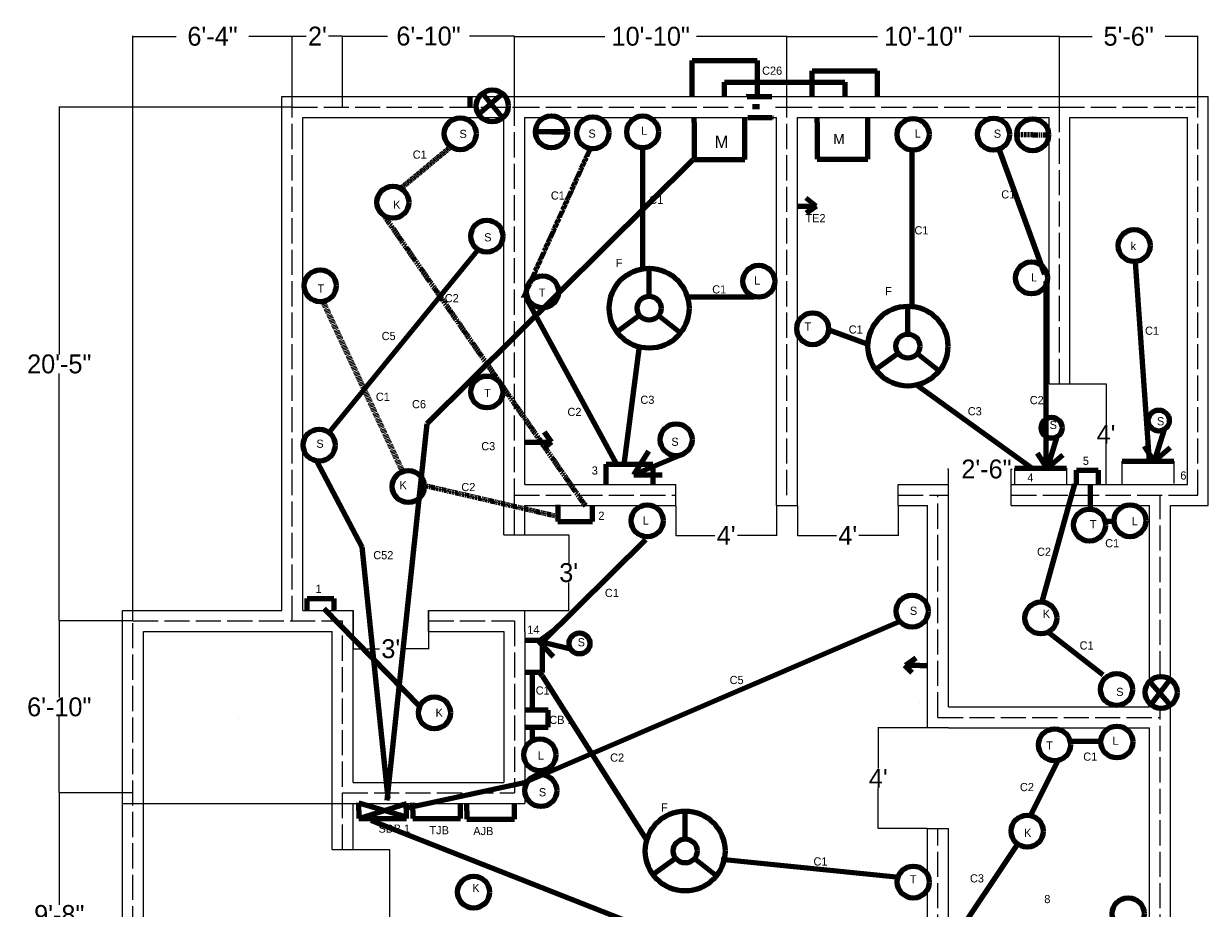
# Model space of a CAD drawing. Header units: inches. Extents: x -92 to 883, y -66 to 818.
# Tile 2 of 2: x -88 to 477, y 346 to 768. Entities that reach past the tile are written whole.
import ezdxf

# ---------------------------------------------------------------- set-up
doc = ezdxf.new("R2010")
doc.units = ezdxf.units.IN
doc.header["$MEASUREMENT"] = 0
for name, pattern in [('ACAD_ISO02W100', [15, 12, -3]), ('ACAD_ISO03W100', [30, 12, -18]), ('DASHED', [0.75, 0.5, -0.25]), ('DASHED2', [0.375, 0.25, -0.125]), ('DASHEDX2', [1.5, 1, -0.5]), ('PHANTOMX2', [5, 2.5, -0.5, 0.5, -0.5, 0.5, -0.5])]:
    doc.linetypes.add(name, pattern=pattern)
doc.dimstyles.get("Standard").update_dxf_attribs({"dimtxt": 9, "dimasz": 0.18, "dimexe": 0.18, "dimexo": 0.0625, "dimgap": 0.09, "dimtad": 0, "dimtih": 1, "dimtoh": 1, "dimdec": 0, "dimzin": 0, "dimdsep": 46, "dimlunit": 3, "dimtxsty": 'Standard', "dimcen": 0.09, "dimaunit": 1, "dimadec": 0, "dimazin": 0, "dimtfac": 1, "dimtdec": 0, "dimtofl": 0, "dimtmove": 0, "dimatfit": 3, "dimfxl": 1, "dimtolj": 1, "dimtzin": 0, "dimarcsym": 0})

# ---------------------------------------------------------------- blocks, each defined once
blk = doc.blocks.new('*D2')
at = {"color": 0, "lineweight": -2}
for p, q in [((-36.21, 401.09), (-71.47, 401.09)), ((-71.29, 400.91), (-71.29, 347.68)), ((-71.29, 285.27), (-71.29, 338.5)), ((-36.21, 285.09), (-71.47, 285.09))]:
    blk.add_line(p, q, dxfattribs=at)
at = {"color": 0}
for points in [[(-71.32, 400.91), (-71.26, 400.91), (-71.29, 401.09)], [(-71.32, 285.27), (-71.26, 285.27), (-71.29, 285.09)]]:
    blk.add_solid(points, dxfattribs=at)
at = {"layer": 'Defpoints', "color": 0}
for p in [(-71.29, 401.09), (-36.14, 401.09), (-36.14, 285.09)]:
    blk.add_point(p, dxfattribs=at)
at = {"color": 0, "insert": (-71.29, 343.09), "char_height": 9, "attachment_point": 5}
blk.add_mtext('\\A1;9\'-8"', dxfattribs=at)
blk = doc.blocks.new('*D3')
at = {"color": 0, "lineweight": -2}
for p, q in [((-36.21, 483.09), (-71.47, 483.09)), ((-71.29, 482.91), (-71.29, 446.68)), ((-71.29, 401.27), (-71.29, 437.5)), ((-36.21, 401.09), (-71.47, 401.09))]:
    blk.add_line(p, q, dxfattribs=at)
at = {"color": 0}
for points in [[(-71.32, 482.91), (-71.26, 482.91), (-71.29, 483.09)], [(-71.32, 401.27), (-71.26, 401.27), (-71.29, 401.09)]]:
    blk.add_solid(points, dxfattribs=at)
at = {"layer": 'Defpoints', "color": 0}
for p in [(-71.29, 483.09), (-36.14, 483.09), (-36.14, 401.09)]:
    blk.add_point(p, dxfattribs=at)
at = {"color": 0, "insert": (-71.29, 442.09), "char_height": 9, "attachment_point": 5}
blk.add_mtext('\\A1;6\'-10"', dxfattribs=at)
blk = doc.blocks.new('*D4')
at = {"color": 0, "lineweight": -2}
for p, q in [((39.79, 728.09), (-71.47, 728.09)), ((-71.29, 727.91), (-71.29, 610.18)), ((-71.29, 483.27), (-71.29, 601)), ((-36.21, 483.09), (-71.47, 483.09))]:
    blk.add_line(p, q, dxfattribs=at)
at = {"color": 0}
for points in [[(-71.32, 727.91), (-71.26, 727.91), (-71.29, 728.09)], [(-71.32, 483.27), (-71.26, 483.27), (-71.29, 483.09)]]:
    blk.add_solid(points, dxfattribs=at)
at = {"layer": 'Defpoints', "color": 0}
for p in [(-71.29, 728.09), (39.86, 728.09), (-36.14, 483.09)]:
    blk.add_point(p, dxfattribs=at)
at = {"color": 0, "insert": (-71.29, 605.59), "char_height": 9, "attachment_point": 5}
blk.add_mtext('\\A1;20\'-5"', dxfattribs=at)
blk = doc.blocks.new('*D13')
at = {"color": 0, "lineweight": -2}
for p, q in [((342.79, 432.09), (319.23, 432.09)), ((319.41, 431.91), (319.41, 412.68)), ((319.41, 384.27), (319.41, 403.5)), ((342.79, 384.09), (319.23, 384.09))]:
    blk.add_line(p, q, dxfattribs=at)
at = {"color": 0}
for points in [[(319.38, 431.91), (319.44, 431.91), (319.41, 432.09)], [(319.38, 384.27), (319.44, 384.27), (319.41, 384.09)]]:
    blk.add_solid(points, dxfattribs=at)
at = {"layer": 'Defpoints', "color": 0}
for p in [(319.41, 432.09), (342.86, 432.09), (342.86, 384.09)]:
    blk.add_point(p, dxfattribs=at)
at = {"color": 0, "insert": (319.41, 408.09), "char_height": 9, "attachment_point": 5}
blk.add_mtext("\\A1;4'", dxfattribs=at)
blk = doc.blocks.new('*D14')
at = {"color": 0, "lineweight": -2}
for p, q in [((352.68, 555.5), (352.5, 555.5)), ((352.86, 548.15), (352.86, 555.68)), ((382.86, 548.15), (382.86, 555.68)), ((383.04, 555.5), (383.22, 555.5))]:
    blk.add_line(p, q, dxfattribs=at)
at = {"color": 0}
for points in [[(352.68, 555.53), (352.68, 555.47), (352.86, 555.5)], [(383.04, 555.53), (383.04, 555.47), (382.86, 555.5)]]:
    blk.add_solid(points, dxfattribs=at)
at = {"layer": 'Defpoints', "color": 0}
for p in [(352.86, 555.5), (352.86, 548.09), (382.86, 548.09)]:
    blk.add_point(p, dxfattribs=at)
at = {"color": 0, "insert": (371.03, 555.5), "char_height": 9, "attachment_point": 5}
blk.add_mtext('\\A1;2\'-6"', dxfattribs=at)
blk = doc.blocks.new('*D15')
at = {"color": 0, "lineweight": -2}
for p, q in [((410.92, 596.09), (428.26, 596.09)), ((428.08, 595.91), (428.08, 576.68)), ((428.08, 548.27), (428.08, 567.5)), ((410.92, 548.09), (428.26, 548.09))]:
    blk.add_line(p, q, dxfattribs=at)
at = {"color": 0}
for points in [[(428.05, 595.91), (428.11, 595.91), (428.08, 596.09)], [(428.05, 548.27), (428.11, 548.27), (428.08, 548.09)]]:
    blk.add_solid(points, dxfattribs=at)
at = {"layer": 'Defpoints', "color": 0}
for p in [(410.86, 596.09), (410.86, 548.09), (428.08, 548.09)]:
    blk.add_point(p, dxfattribs=at)
at = {"color": 0, "insert": (428.08, 572.09), "char_height": 9, "attachment_point": 5}
blk.add_mtext("\\A1;4'", dxfattribs=at)
blk = doc.blocks.new('*D16')
at = {"color": 0, "lineweight": -2}
for p, q in [((280.86, 538.03), (280.86, 523.72)), ((328.86, 538.03), (328.86, 523.72)), ((281.04, 523.9), (299.52, 523.9)), ((328.68, 523.9), (310.2, 523.9))]:
    blk.add_line(p, q, dxfattribs=at)
at = {"color": 0}
for points in [[(281.04, 523.93), (281.04, 523.87), (280.86, 523.9)], [(328.68, 523.93), (328.68, 523.87), (328.86, 523.9)]]:
    blk.add_solid(points, dxfattribs=at)
at = {"layer": 'Defpoints', "color": 0}
for p in [(280.86, 538.09), (328.86, 538.09), (328.86, 523.9)]:
    blk.add_point(p, dxfattribs=at)
at = {"color": 0, "insert": (304.86, 523.9), "char_height": 9, "attachment_point": 5}
blk.add_mtext("\\A1;4'", dxfattribs=at)
blk = doc.blocks.new('*D17')
at = {"color": 0, "lineweight": -2}
for p, q in [((222.86, 538.03), (222.86, 523.72)), ((270.86, 538.03), (270.86, 523.72)), ((223.04, 523.9), (241.52, 523.9)), ((270.68, 523.9), (252.2, 523.9))]:
    blk.add_line(p, q, dxfattribs=at)
at = {"color": 0}
for points in [[(223.04, 523.93), (223.04, 523.87), (222.86, 523.9)], [(270.68, 523.93), (270.68, 523.87), (270.86, 523.9)]]:
    blk.add_solid(points, dxfattribs=at)
at = {"layer": 'Defpoints', "color": 0}
for p in [(222.86, 538.09), (270.86, 538.09), (270.86, 523.9)]:
    blk.add_point(p, dxfattribs=at)
at = {"color": 0, "insert": (246.86, 523.9), "char_height": 9, "attachment_point": 5}
blk.add_mtext("\\A1;4'", dxfattribs=at)
blk = doc.blocks.new('*D18')
at = {"color": 0, "lineweight": -2}
for p, q in [((150.92, 524.09), (171.9, 524.09)), ((171.72, 523.91), (171.72, 510.68)), ((171.72, 488.27), (171.72, 501.5)), ((150.92, 488.09), (171.9, 488.09))]:
    blk.add_line(p, q, dxfattribs=at)
at = {"color": 0}
for points in [[(171.69, 523.91), (171.75, 523.91), (171.72, 524.09)], [(171.69, 488.27), (171.75, 488.27), (171.72, 488.09)]]:
    blk.add_solid(points, dxfattribs=at)
at = {"layer": 'Defpoints', "color": 0}
for p in [(150.86, 524.09), (171.72, 524.09), (150.86, 488.09)]:
    blk.add_point(p, dxfattribs=at)
at = {"color": 0, "insert": (171.72, 506.09), "char_height": 9, "attachment_point": 5}
blk.add_mtext("\\A1;3'", dxfattribs=at)
blk = doc.blocks.new('*D19')
at = {"color": 0, "lineweight": -2}
for p, q in [((68.86, 488.03), (68.86, 469.64)), ((104.86, 488.03), (104.86, 469.64)), ((69.04, 469.82), (81.52, 469.82)), ((104.68, 469.82), (92.2, 469.82))]:
    blk.add_line(p, q, dxfattribs=at)
at = {"color": 0}
for points in [[(69.04, 469.85), (69.04, 469.79), (68.86, 469.82)], [(104.68, 469.85), (104.68, 469.79), (104.86, 469.82)]]:
    blk.add_solid(points, dxfattribs=at)
at = {"layer": 'Defpoints', "color": 0}
for p in [(68.86, 488.09), (104.86, 488.09), (68.86, 469.82)]:
    blk.add_point(p, dxfattribs=at)
at = {"color": 0, "insert": (86.86, 469.82), "char_height": 9, "attachment_point": 5}
blk.add_mtext("\\A1;3'", dxfattribs=at)
blk = doc.blocks.new('*D20')
at = {"color": 0, "lineweight": -2}
for p, q in [((58.92, 374.09), (86.44, 374.09)), ((86.26, 373.91), (86.26, 336.68)), ((86.26, 290.27), (86.26, 327.5)), ((58.92, 290.09), (86.44, 290.09))]:
    blk.add_line(p, q, dxfattribs=at)
at = {"color": 0}
for points in [[(86.23, 373.91), (86.29, 373.91), (86.26, 374.09)], [(86.23, 290.27), (86.29, 290.27), (86.26, 290.09)]]:
    blk.add_solid(points, dxfattribs=at)
at = {"layer": 'Defpoints', "color": 0}
for p in [(58.86, 374.09), (58.86, 290.09), (86.26, 290.09)]:
    blk.add_point(p, dxfattribs=at)
at = {"color": 0, "insert": (86.26, 332.09), "char_height": 9, "attachment_point": 5}
blk.add_mtext("\\A1;7'", dxfattribs=at)
blk = doc.blocks.new('*D21')
at = {"color": 0, "lineweight": -2}
for p, q in [((-36.21, 483.15), (-36.21, 761.99)), ((-36.03, 761.81), (-15.52, 761.81)), ((39.68, 761.81), (19.16, 761.81)), ((39.86, 728.15), (39.86, 761.99))]:
    blk.add_line(p, q, dxfattribs=at)
at = {"color": 0}
for points in [[(-36.03, 761.84), (-36.03, 761.78), (-36.21, 761.81)], [(39.68, 761.84), (39.68, 761.78), (39.86, 761.81)]]:
    blk.add_solid(points, dxfattribs=at)
at = {"layer": 'Defpoints', "color": 0}
for p in [(39.86, 761.81), (39.86, 728.09), (-36.21, 483.09)]:
    blk.add_point(p, dxfattribs=at)
at = {"color": 0, "insert": (1.82, 761.81), "char_height": 9, "attachment_point": 5}
blk.add_mtext('\\A1;6\'-4"', dxfattribs=at)
blk = doc.blocks.new('*D22')
at = {"color": 0, "lineweight": -2}
for p, q in [((145.86, 728.15), (145.86, 761.99)), ((146.04, 761.81), (189.02, 761.81)), ((275.68, 761.81), (232.7, 761.81)), ((275.86, 728.15), (275.86, 761.99))]:
    blk.add_line(p, q, dxfattribs=at)
at = {"color": 0}
for points in [[(146.04, 761.84), (146.04, 761.78), (145.86, 761.81)], [(275.68, 761.84), (275.68, 761.78), (275.86, 761.81)]]:
    blk.add_solid(points, dxfattribs=at)
at = {"layer": 'Defpoints', "color": 0}
for p in [(275.86, 761.81), (145.86, 728.09), (275.86, 728.09)]:
    blk.add_point(p, dxfattribs=at)
at = {"color": 0, "insert": (210.86, 761.81), "char_height": 9, "attachment_point": 5}
blk.add_mtext('\\A1;10\'-10"', dxfattribs=at)
blk = doc.blocks.new('*D23')
at = {"color": 0, "lineweight": -2}
for p, q in [((275.86, 728.15), (275.86, 761.99)), ((276.04, 761.81), (319.02, 761.81)), ((405.68, 761.81), (362.7, 761.81)), ((405.86, 728.15), (405.86, 761.99))]:
    blk.add_line(p, q, dxfattribs=at)
at = {"color": 0}
for points in [[(276.04, 761.84), (276.04, 761.78), (275.86, 761.81)], [(405.68, 761.84), (405.68, 761.78), (405.86, 761.81)]]:
    blk.add_solid(points, dxfattribs=at)
at = {"layer": 'Defpoints', "color": 0}
for p in [(405.86, 761.81), (275.86, 728.09), (405.86, 728.09)]:
    blk.add_point(p, dxfattribs=at)
at = {"color": 0, "insert": (340.86, 761.81), "char_height": 9, "attachment_point": 5}
blk.add_mtext('\\A1;10\'-10"', dxfattribs=at)
blk = doc.blocks.new('*D24')
at = {"color": 0, "lineweight": -2}
for p, q in [((405.86, 728.15), (405.86, 761.99)), ((406.04, 761.81), (421.52, 761.81)), ((471.68, 761.81), (456.2, 761.81)), ((471.86, 728.15), (471.86, 761.99))]:
    blk.add_line(p, q, dxfattribs=at)
at = {"color": 0}
for points in [[(406.04, 761.84), (406.04, 761.78), (405.86, 761.81)], [(471.68, 761.84), (471.68, 761.78), (471.86, 761.81)]]:
    blk.add_solid(points, dxfattribs=at)
at = {"layer": 'Defpoints', "color": 0}
for p in [(471.86, 761.81), (405.86, 728.09), (471.86, 728.09)]:
    blk.add_point(p, dxfattribs=at)
at = {"color": 0, "insert": (438.86, 761.81), "char_height": 9, "attachment_point": 5}
blk.add_mtext('\\A1;5\'-6"', dxfattribs=at)
blk = doc.blocks.new('*D25')
at = {"color": 0, "lineweight": -2}
for p, q in [((39.86, 728.21), (39.86, 762.12)), ((40.04, 761.94), (46.52, 761.94)), ((63.68, 761.94), (57.2, 761.94)), ((63.86, 728.15), (63.86, 762.12))]:
    blk.add_line(p, q, dxfattribs=at)
at = {"color": 0}
for points in [[(40.04, 761.97), (40.04, 761.91), (39.86, 761.94)], [(63.68, 761.97), (63.68, 761.91), (63.86, 761.94)]]:
    blk.add_solid(points, dxfattribs=at)
at = {"layer": 'Defpoints', "color": 0}
for p in [(63.86, 761.94), (39.86, 728.15), (63.86, 728.09)]:
    blk.add_point(p, dxfattribs=at)
at = {"color": 0, "insert": (51.86, 761.94), "char_height": 9, "attachment_point": 5}
blk.add_mtext("\\A1;2'", dxfattribs=at)
blk = doc.blocks.new('*D26')
at = {"color": 0, "lineweight": -2}
for p, q in [((63.86, 728.21), (63.86, 762.08)), ((64.04, 761.9), (85.27, 761.9)), ((145.68, 761.9), (124.45, 761.9)), ((145.86, 728.21), (145.86, 762.08))]:
    blk.add_line(p, q, dxfattribs=at)
at = {"color": 0}
for points in [[(64.04, 761.93), (64.04, 761.87), (63.86, 761.9)], [(145.68, 761.93), (145.68, 761.87), (145.86, 761.9)]]:
    blk.add_solid(points, dxfattribs=at)
at = {"layer": 'Defpoints', "color": 0}
for p in [(145.86, 761.9), (63.86, 728.15), (145.86, 728.15)]:
    blk.add_point(p, dxfattribs=at)
at = {"color": 0, "insert": (104.86, 761.9), "char_height": 9, "attachment_point": 5}
blk.add_mtext('\\A1;6\'-10"', dxfattribs=at)

msp = doc.modelspace()

# ---------------------------------------------------------------- linework, layer by layer
for p, q in [((63.86, 733.09), (63.86, 749.06)), ((34.86, 733.09), (256.93, 733.09)), ((34.86, 488.09), (34.86, 733.09)), ((268.68, 733.09), (458.86, 733.09)), ((458.86, 733.09), (476.86, 733.09)), ((476.86, 538.09), (476.86, 733.09)), ((461.08, 728.09), (464.7, 728.09)), ((466.16, 728.09), (470.57, 728.09)), ((44.86, 723.09), (140.86, 723.09)), ((44.86, 488.09), (44.86, 723.09)), ((140.86, 524.09), (140.86, 723.09)), ((150.86, 548.09), (150.86, 723.09)), ((150.86, 723.09), (257.17, 723.09)), ((268.43, 723.09), (270.86, 723.09)), ((270.86, 538.09), (270.86, 723.09)), ((280.86, 538.09), (280.86, 723.09)), ((280.86, 723.09), (400.86, 723.09)), ((400.86, 596.09), (400.86, 723.09)), ((410.86, 596.09), (410.86, 723.09)), ((410.86, 723.09), (458.86, 723.09)), ((458.86, 723.09), (466.86, 723.09)), ((466.86, 548.09), (466.86, 723.09)), ((400.86, 596.09), (410.86, 596.09)), ((384.6, 548.09), (384.6, 555.88)), ((409.28, 555.88), (409.28, 548.09)), ((435.71, 548.26), (435.71, 559.33)), ((460.39, 559.33), (460.39, 548.62)), ((150.86, 548.09), (222.86, 548.09)), ((222.86, 538.09), (222.86, 548.09)), ((328.86, 548.09), (352.86, 548.09)), ((328.86, 538.09), (328.86, 548.09)), ((352.86, 442.09), (352.86, 548.09)), ((382.86, 538.09), (382.86, 548.09)), ((382.86, 548.09), (400.86, 548.09)), ((400.86, 548.09), (410.86, 548.09)), ((410.86, 548.09), (458.86, 548.09)), ((458.86, 548.09), (466.86, 548.09)), ((458.86, 543.09), (471.86, 543.09)), ((150.86, 538.09), (222.86, 538.09)), ((150.86, 524.09), (150.86, 538.09)), ((270.86, 538.09), (280.86, 538.09)), ((328.86, 538.09), (342.86, 538.09)), ((342.86, 432.09), (342.86, 538.09)), ((382.86, 538.09), (448.86, 538.09)), ((448.86, 454.36), (448.86, 538.09)), ((458.86, 538.09), (476.86, 538.09)), ((458.86, 455.16), (458.86, 538.09)), ((140.86, 524.09), (150.86, 524.09)), ((-41.14, -29.91), (-41.14, 488.09)), ((-41.14, 488.09), (34.86, 488.09)), ((44.86, 488.09), (68.86, 488.09)), ((68.86, 406.09), (68.86, 488.09)), ((104.86, 478.09), (104.86, 488.09)), ((104.86, 488.09), (150.86, 488.09)), ((150.86, 478.09), (150.86, 488.09)), ((-31.14, -19.91), (-31.14, 478.09)), ((-31.14, 478.09), (58.86, 478.09)), ((58.86, 374.09), (58.86, 478.09)), ((104.86, 478.09), (140.86, 478.09)), ((140.86, 478.09), (140.86, 406.09)), ((150.86, 478.09), (150.86, 396.09)), ((352.86, 442.09), (448.86, 442.09)), ((448.86, 442.09), (448.86, 443.72)), ((458.86, 290.09), (458.86, 442.91)), ((352.86, 432.09), (342.86, 432.09)), ((352.86, 432.09), (429.61, 432.09)), ((436.89, 432.09), (448.86, 432.09)), ((448.86, 336.09), (448.86, 432.09)), ((68.86, 406.09), (140.86, 406.09)), ((-41.14, 396.09), (150.86, 396.09)), ((68.86, 374.09), (68.86, 396.09)), ((342.86, 230.09), (342.86, 384.09)), ((342.86, 384.09), (352.86, 384.09)), ((352.86, 336.09), (352.86, 384.09)), ((58.86, 374.09), (68.86, 374.09))]:
    msp.add_line(p, q)
at = {"lineweight": 106}
for p, q in [((230.66, 750.35), (261.6, 750.35)), ((230.66, 733.09), (230.66, 750.35)), ((261.6, 750.35), (261.6, 733.09)), ((287.93, 745.44), (318.87, 745.44)), ((287.93, 733.09), (287.93, 745.44)), ((318.87, 745.44), (318.87, 733.09)), ((124.5, 733.09), (124.5, 728.09)), ((128.77, 724.68), (140.12, 734.53)), ((130.55, 734.62), (140.24, 722.85)), ((256.93, 733.09), (268.68, 733.09)), ((135.28, 728.64), (135.28, 728.64)), ((230.66, 728), (230.66, 728.09)), ((262.8, 728.23), (259.4, 728.23)), ((262.8, 728.23), (262.8, 728.23)), ((231.65, 720.75), (231.65, 723.09)), ((231.65, 720.75), (231.65, 703.16)), ((255.71, 720.75), (255.71, 723.09)), ((255.71, 703.16), (255.71, 720.75)), ((257.17, 723.09), (268.83, 723.09)), ((268.61, 723.29), (268.83, 723.09)), ((290.32, 720.78), (290.32, 723.09)), ((290.32, 720.78), (290.32, 703.2)), ((303.5, 723.09), (303.5, 723)), ((314.38, 720.78), (314.38, 723.09)), ((314.38, 703.2), (314.38, 720.78)), ((120.01, 715.38), (120.01, 715.38)), ((163.53, 716.26), (163.53, 716.26)), ((163.53, 716.26), (171.16, 716.26)), ((183.24, 715.84), (183.24, 715.84)), ((335.49, 706.97), (335.49, 631.94)), ((376.89, 708.15), (398.78, 648.48)), ((207.02, 705.71), (207.02, 705.71)), ((231.65, 703.16), (255.71, 703.16)), ((290.32, 703.2), (314.38, 703.2)), ((336, 706.24), (336, 706.24)), ((289.82, 680.82), (285.07, 684.68)), ((87.88, 682.7), (87.88, 682.7)), ((280.86, 680.82), (289.82, 680.82)), ((289.82, 680.82), (285.07, 677.56)), ((132.65, 666.52), (132.65, 666.52)), ((210.09, 637.91), (210.09, 651.24)), ((441.96, 654.39), (448.67, 559.33)), ((399.37, 644.94), (399.37, 556.32)), ((151.63, 636.61), (194.33, 558.15)), ((333.55, 619.87), (333.55, 633.19)), ((205.47, 628.82), (194.71, 620.96)), ((210.09, 632.19), (210.09, 632.19)), ((210.09, 632.19), (210.09, 632.19)), ((210.09, 632.19), (210.09, 632.19)), ((210.09, 632.19), (210.09, 632.19)), ((214.58, 628.65), (225.03, 620.39)), ((295.86, 621.89), (315.38, 614.8)), ((205.4, 613.97), (198.02, 557.63)), ((328.94, 610.78), (318.17, 602.92)), ((333.55, 614.15), (333.55, 614.15)), ((333.55, 614.15), (333.55, 614.15)), ((333.55, 614.15), (333.55, 614.15)), ((333.55, 614.15), (333.55, 614.15)), ((338.04, 610.61), (348.5, 602.35)), ((337.26, 595.9), (392.27, 556.32)), ((133.11, 590.64), (133.11, 590.64)), ((163.51, 568.4), (160.25, 573.14)), ((404.63, 570.85), (399.96, 555.88)), ((455.74, 574.3), (451.07, 559.33)), ((52.72, 566.94), (52.72, 566.94)), ((150.86, 568.4), (163.51, 568.4)), ((163.51, 568.4), (159.84, 565.1)), ((222.98, 569.52), (222.98, 569.52)), ((451.07, 559.33), (446.44, 566.48)), ((451.07, 559.33), (458.6, 565.77)), ((202.85, 552.7), (209.98, 564)), ((225.15, 562.21), (202.85, 552.7)), ((399.96, 555.88), (395.33, 563.03)), ((399.96, 555.88), (407.49, 562.31)), ((189.56, 548.09), (189.56, 557.81)), ((189.56, 557.81), (211.79, 557.81)), ((211.79, 557.81), (211.79, 548.09)), ((399.96, 555.88), (399.96, 555.88)), ((399.96, 555.88), (399.96, 555.88)), ((413.95, 548.09), (413.95, 554.94)), ((413.95, 554.94), (424.34, 554.94)), ((424.34, 554.94), (424.34, 548.09)), ((451.07, 559.33), (451.07, 559.33)), ((451.07, 559.33), (451.07, 559.33)), ((202.85, 552.7), (216.27, 552.7)), ((412.98, 548.35), (397.6, 492.81)), ((95.21, 547.19), (95.21, 547.19)), ((420.67, 536.53), (420.67, 547.76)), ((166.58, 538.44), (166.58, 530.45)), ((179, 539), (179.68, 538.09)), ((183.15, 530.45), (183.15, 537.87)), ((166.58, 530.45), (183.15, 530.45)), ((427.17, 530.62), (431.31, 530.62)), ((159, 473), (208.5, 522)), ((47.01, 493.77), (59.71, 493.77)), ((47.01, 488.09), (47.01, 493.77)), ((59.71, 493.77), (59.71, 488.09)), ((55, 489), (100.5, 442.5)), ((157.5, 473.28), (164.33, 478.36)), ((399.97, 478.04), (426.58, 457.36)), ((151, 474), (159, 474)), ((172.73, 469.58), (157.5, 473.28)), ((157.5, 473.28), (157.5, 473.28)), ((157.5, 473.28), (157.5, 473.28)), ((157.5, 473.28), (164.4, 466.18)), ((159, 474), (159, 458.5)), ((332.5, 462), (337.5, 465.5)), ((152, 458.5), (150.86, 458.5)), ((159, 458.5), (152, 458.5)), ((154.5, 458), (154.5, 458.5)), ((154.5, 440.5), (154.5, 458)), ((159, 457), (157.93, 458.5)), ((332, 462), (335.5, 458.5)), ((339.3, 461.85), (332.31, 461.85)), ((339.3, 461.85), (342.86, 461.85)), ((159, 457), (209, 378.5)), ((448.56, 454.48), (459.04, 442.56)), ((449.14, 442.85), (458.17, 454.77)), ((339.3, 444.13), (339.3, 444.13)), ((339.3, 444.13), (339.3, 444.13)), ((339.3, 444.13), (339.3, 444.13)), ((339.3, 444.13), (339.3, 444.13)), ((339.3, 444.13), (339.3, 444.13)), ((14.12, 436.69), (14.12, 436.69)), ((107.66, 439.26), (107.66, 439.26)), ((162, 440.5), (150.86, 440.5)), ((162, 432.5), (162, 440.5)), ((151.5, 432.5), (150.86, 432.5)), ((151.5, 432.5), (162, 432.5)), ((154.5, 426.5), (154.5, 432.5)), ((154.5, 426.5), (154.5, 426.04)), ((411.22, 425.82), (426.46, 425.82)), ((404.77, 415.87), (391.88, 390.1)), ((71.58, 392.75), (71.58, 396.33)), ((71.58, 396.33), (94.39, 389.71)), ((71.58, 388.86), (94.39, 396.09)), ((94.39, 388.86), (94.39, 396.09)), ((97.33, 392.75), (97.33, 396.33)), ((120.14, 388.86), (120.14, 396.09)), ((123.11, 392.51), (123.11, 396.09)), ((145.92, 388.62), (145.92, 395.84)), ((71.58, 392.75), (71.58, 388.86)), ((97.33, 392.75), (97.33, 388.86)), ((123.11, 392.51), (123.11, 388.62)), ((227.31, 379.14), (227.31, 392.47)), ((71.58, 388.86), (94.39, 388.86)), ((94.39, 388.86), (94.39, 388.86)), ((97.33, 388.86), (120.14, 388.86)), ((120.14, 388.86), (120.14, 388.86)), ((123.11, 388.62), (145.92, 388.62)), ((145.92, 388.62), (145.92, 388.62)), ((227.31, 373.43), (227.31, 373.43)), ((227.31, 373.43), (227.31, 373.43)), ((227.31, 373.43), (227.31, 373.43)), ((227.31, 373.43), (227.31, 373.43)), ((385.43, 376.05), (336.77, 303.44)), ((222.7, 370.05), (211.93, 362.2)), ((231.8, 369.88), (242.26, 361.62)), ((244.5, 369.5), (329.5, 361))]:
    msp.add_line(p, q, dxfattribs=at)
at = {"color": 3, "lineweight": 106}
for p, q in [((246, 733.5), (246, 740)), ((246, 740), (303.5, 740)), ((303.5, 740), (303.5, 733.09)), ((231, 703), (104, 577)), ((128, 659.5), (57, 572.5)), ((104, 577), (85, 397.5)), ((51.5, 559.5), (73, 518.5)), ((73, 518.5), (85.5, 398.5)), ((329, 482.5), (150.5, 406)), ((150.5, 406), (93, 393.5)), ((229, 328.5), (77.5, 388))]:
    msp.add_line(p, q, dxfattribs=at)
at = {"linetype": 'ACAD_ISO02W100'}
for p, q in [((39.86, 728.09), (145.86, 728.09)), ((39.86, 483.09), (39.86, 728.09)), ((145.86, 728.09), (255.18, 728.09)), ((145.86, 524.09), (145.86, 728.09)), ((270.43, 728.09), (275.86, 728.09)), ((275.86, 728.09), (405.86, 728.09)), ((275.86, 543.09), (275.86, 728.09)), ((405.86, 728.09), (458.86, 728.09)), ((405.86, 596.09), (405.86, 728.09)), ((471.86, 543.09), (471.86, 728.09)), ((145.86, 543.09), (222.86, 543.09)), ((328.86, 543.09), (352.86, 543.09)), ((347.86, 437.09), (347.86, 543.09)), ((382.86, 543.09), (471.86, 543.09)), ((382.86, 543.09), (453.86, 543.09)), ((453.86, 456.65), (453.86, 543.09)), ((-36.14, -24.91), (-36.14, 483.09)), ((-36.14, 483.09), (58.86, 483.09)), ((63.86, 374.09), (63.86, 483.09)), ((104.86, 483.09), (145.86, 483.09)), ((145.86, 483.09), (145.86, 401.09)), ((453.86, 437.09), (453.86, 441.43)), ((347.86, 437.09), (453.86, 437.09)), ((453.86, 331.09), (453.86, 437.09)), ((63.86, 401.09), (145.86, 401.09)), ((347.86, 331.09), (347.86, 384.09))]:
    msp.add_line(p, q, dxfattribs=at)
at = {"linetype": 'DASHED2', "lineweight": 106}
for p, q in [((171.16, 716.26), (155.91, 716.26)), ((115.3, 708.93), (91.68, 689.37)), ((181.68, 707.7), (150.05, 637.14)), ((206.98, 708.75), (206.98, 650.3)), ((84.19, 675.56), (179.24, 538.61)), ((228.6, 637.66), (260.23, 637.66)), ((102.62, 547.81), (166.58, 532.98))]:
    msp.add_line(p, q, dxfattribs=at)
at = {"linetype": 'DASHEDX2', "lineweight": 106}
msp.add_line((393.07, 714.85), (385.45, 714.85), dxfattribs=at)
at = {"linetype": 'DASHED', "lineweight": 106}
for p, q in [((393.07, 714.85), (393.07, 714.85)), ((54.23, 635.85), (92.25, 554.72))]:
    msp.add_line(p, q, dxfattribs=at)
at = {"linetype": 'PHANTOMX2', "lineweight": 106}
msp.add_line((393.07, 714.85), (400.86, 714.85), dxfattribs=at)
at = {"lineweight": 100}
for p, q in [((384.6, 555.88), (409.28, 555.88)), ((435.71, 559.33), (460.39, 559.33))]:
    msp.add_line(p, q, dxfattribs=at)
at = {"linetype": 'ACAD_ISO03W100'}
msp.add_line((-36.14, 483.09), (63.86, 483.09), dxfattribs=at)
at = {"lineweight": 106}
for centre, radius in [((135.28, 728.64), 7.62), ((163.53, 716.26), 7.62), ((183.24, 715.84), 7.62), ((207.02, 716.24), 7.62), ((120.01, 715.38), 7.62), ((336, 715.1), 7.62), ((374.36, 715.14), 7.62), ((393.07, 714.85), 7.62), ((87.88, 682.7), 7.62), ((441.49, 662.04), 7.62), ((53.21, 642.9), 7.62), ((210.09, 632.19), 19.04), ((262.4, 645.04), 7.62), ((392.52, 646.63), 7.62), ((159.26, 640.02), 7.62), ((210.09, 632.19), 5.72), ((333.55, 614.15), 19.04), ((288.11, 622.43), 7.62), ((333.55, 614.15), 5.72), ((132.71, 592.26), 7.62), ((453.24, 578.63), 5), ((222.98, 569.52), 7.62), ((402.13, 575.18), 5), ((95.21, 547.19), 7.62), ((209.2, 530.81), 7.62), ((439.5, 530.89), 7.62), ((420.2, 528.83), 7.62), ((397, 484.53), 7.62), ((176.89, 472.36), 5), ((433.09, 450.45), 7.62), ((454.32, 449.04), 7.62), ((107.66, 439.26), 7.62), ((403.51, 424), 7.62), ((433.25, 425.39), 7.62), ((157.98, 419.25), 7.62), ((227.31, 373.43), 19.04), ((390.48, 382.9), 7.62), ((227.31, 373.43), 5.72), ((336.12, 358.62), 7.62), ((126.36, 353.84), 7.62), ((438.64, 343.49), 7.62)]:
    msp.add_circle(centre, radius, dxfattribs=at)
at = {"color": 3, "lineweight": 106}
for centre in [(132.65, 666.52), (52.72, 566.94), (335.59, 487.77), (158.48, 402.21)]:
    msp.add_circle(centre, 7.62, dxfattribs=at)
at = {"lineweight": 106}
for start, end in [(135.092, 140.4048), (317.6031, 319.6345)]:
    msp.add_arc((262.8, 728.23), 7.62, start, end, dxfattribs=at)

# ---------------------------------------------------------------- texts
at = {"lineweight": 106, "width": 189.6898, "attachment_point": 1}
for s, insert, char_height in [('{\\C3;C26}', (264, 747.4), 3.9), ('L', (206.28, 718.77), 3.9), ('S', (119.64, 717.24), 3.9), ('S', (181.15, 717.39), 3.9), ('{\\C3;M}', (241.36, 714.43), 5.9), ('{\\C3;M}', (297.94, 715.32), 4.9), ('L', (336.76, 717.45), 3.9), ('S', (374.53, 717.37), 3.9), ('C1', (97.33, 707.38), 3.9), ('C1', (163.23, 687.9), 3.9), ('C1', (210.15, 685.8), 3.9), ('C1', (378.08, 688.42), 3.9), ('K', (88.02, 683.52), 3.9), ('  TE2', (281.79, 677.09), 3.9), ('{\\C3;S}', (131.43, 667.95), 3.9), ('C1', (336.67, 671.29), 3.9), ('k', (439.85, 663.79), 3.9), ('F', (194.21, 655.73), 3.9), ('L', (260.23, 647.36), 3.9), ('L', (392.27, 648.84), 3.9), ('T', (51.96, 643.59), 3.9), ('C2', (112.62, 638.93), 3.9), ('T', (157.43, 641.56), 3.9), ('C1', (240.2, 643.14), 3.9), ('F', (322.7, 642.29), 3.9), ('T', (284.22, 625.46), 3.9), ('C1', (305.32, 624.02), 3.9), ('C1', (446.69, 623.43), 3.9), ('{\\C3;C5}', (82.5, 620.9), 3.9), ('T', (131.43, 593.72), 3.9), ('C1', (79.75, 591.94), 3.9), ('{\\C3;C6}', (97, 588.4), 3.9), ('C3', (205.93, 590.49), 3.9), ('C2', (391.68, 590.35), 3.9), ('C2', (171.14, 584.7), 3.9), ('C3', (362.11, 585.03), 3.9), ('S', (401.15, 578.53), 3.9), ('S', (452.36, 580.26), 3.9), ('{\\C3;S}', (51.35, 569.55), 3.9), ('C3', (130.02, 568.37), 3.9), ('S', (220.69, 570.48), 3.9), ('{\\C1;5}', (417, 561.4), 3.9), ('{\\C1;3}', (182.73, 556.79), 3.9), ('{\\C1;6}', (463.5, 554.4), 3.9), ('K', (91.02, 549.82), 3.9), ('C2', (120.53, 548.89), 3.9), ('{\\C1;4}', (390.5, 553.4), 3.9), ('{\\C1;2}', (185.9, 535.2), 3.9), ('L', (207, 532.9), 3.9), ('L', (440.29, 532.6), 3.9), ('T', (420.31, 531.17), 3.9), ('C1', (427.67, 522.11), 3.9), ('{\\C3;C52}', (78.5, 516.4), 3.9), ('C2', (395.13, 518.05), 3.9), ('{\\C1;1}', (51, 500.4), 3.9), ('C1', (189, 498.4), 3.9), ('{\\C3;S}', (334.5, 489.9), 3.9), ('K', (397.87, 488.43), 3.9), ('{\\C1;14}', (152, 480.9), 3.9), ('S', (176, 474.9), 3.9), ('C1', (415.46, 473.36), 3.9), ('{\\C3;C5}', (248.5, 456.9), 3.9), ('C1', (156, 451.9), 3.9), ('S', (432.92, 451.24), 3.9), ('K', (108.24, 441.3), 3.9), ('{\\C4;CB 1}', (162.5, 437.9), 3.9), ('T', (399.5, 425.63), 3.9), ('L', (431.15, 427.97), 3.9), ('L', (157, 420.9), 3.9), ('C2', (191.5, 419.9), 3.9), ('C1', (417.2, 420.37), 3.9), ('{\\C3;S}', (157.5, 403.4), 3.9), ('C2', (386.99, 405.86), 3.9), ('F', (215.76, 396.1), 3.9), ('{\\C1;SDB 1}', (81, 386.05), 3.9), ('{\\C54;TJB}', (105.32, 385.29), 3.9), ('{\\C4;AJB}', (126.22, 384.91), 3.9), ('K', (388.94, 384.05), 3.9), ('C1', (288.5, 370.4), 3.9), ('T', (334.5, 361.9), 3.9), ('C3', (363.16, 362.33), 3.9), ('K', (125.74, 357.74), 3.9), ('{\\C1;8}', (398.61, 352.46), 3.9)]:
    msp.add_mtext(s, dxfattribs=dict(at, insert=insert, char_height=char_height))

# ---------------------------------------------------------------- dimensions: what is measured, and where the dimension line sits
for base, p1, p2, picture, middle in [((39.86, 761.81), (-36.21, 483.09), (39.86, 728.09), '*D21', (1.82, 761.81)), ((63.86, 761.94), (39.86, 728.15), (63.86, 728.09), '*D25', (51.86, 761.94)), ((145.86, 761.9), (63.86, 728.15), (145.86, 728.15), '*D26', (104.86, 761.9)), ((270.86, 523.9), (222.86, 538.09), (270.86, 538.09), '*D17', (246.86, 523.9)), ((328.86, 523.9), (280.86, 538.09), (328.86, 538.09), '*D16', (304.86, 523.9)), ((68.86, 469.82), (104.86, 488.09), (68.86, 488.09), '*D19', (86.86, 469.82))]:
    dim = msp.add_linear_dim(base=base, p1=p1, p2=p2, dimstyle='Standard')
    dim.commit()
    dim.dimension.update_dxf_attribs({"geometry": picture, "text_midpoint": middle})
for base, p1, p2, picture, middle in [((275.86, 761.81), (145.86, 728.09), (275.86, 728.09), '*D22', (210.86, 761.81)), ((405.86, 761.81), (275.86, 728.09), (405.86, 728.09), '*D23', (340.86, 761.81)), ((471.86, 761.81), (405.86, 728.09), (471.86, 728.09), '*D24', (438.86, 761.81))]:
    dim = msp.add_linear_dim(base=base, p1=p1, p2=p2, dimstyle='Standard', override={"dimtmove": 1})
    dim.commit()
    dim.dimension.update_dxf_attribs({"geometry": picture, "text_midpoint": middle})
for base, p1, p2, picture, middle in [((-71.29, 728.09), (-36.14, 483.09), (39.86, 728.09), '*D4', (-71.29, 605.59)), ((-71.29, 483.09), (-36.14, 401.09), (-36.14, 483.09), '*D3', (-71.29, 442.09)), ((-71.29, 401.09), (-36.14, 285.09), (-36.14, 401.09), '*D2', (-71.29, 343.09))]:
    dim = msp.add_linear_dim(base=base, p1=p1, p2=p2, angle=90, dimstyle='Standard', override={"dimtmove": 1})
    dim.commit()
    dim.dimension.update_dxf_attribs({"geometry": picture, "text_midpoint": middle})
for base, p1, p2, picture, middle in [((428.08, 548.09), (410.86, 596.09), (410.86, 548.09), '*D15', (428.08, 572.09)), ((171.72, 524.09), (150.86, 488.09), (150.86, 524.09), '*D18', (171.72, 506.09)), ((319.41, 432.09), (342.86, 384.09), (342.86, 432.09), '*D13', (319.41, 408.09)), ((86.26, 290.09), (58.86, 374.09), (58.86, 290.09), '*D20', (86.26, 332.09))]:
    dim = msp.add_linear_dim(base=base, p1=p1, p2=p2, angle=90, dimstyle='Standard')
    dim.commit()
    dim.dimension.update_dxf_attribs({"geometry": picture, "text_midpoint": middle})
dim = msp.add_linear_dim(base=(352.86, 555.5), p1=(382.86, 548.09), p2=(352.86, 548.09), dimstyle='Standard')
dim.commit()
dim.dimension.update_dxf_attribs({"geometry": '*D14', "text_midpoint": (371.03, 555.5), "dimtype": 160})

doc.saveas('drawing.dxf')
